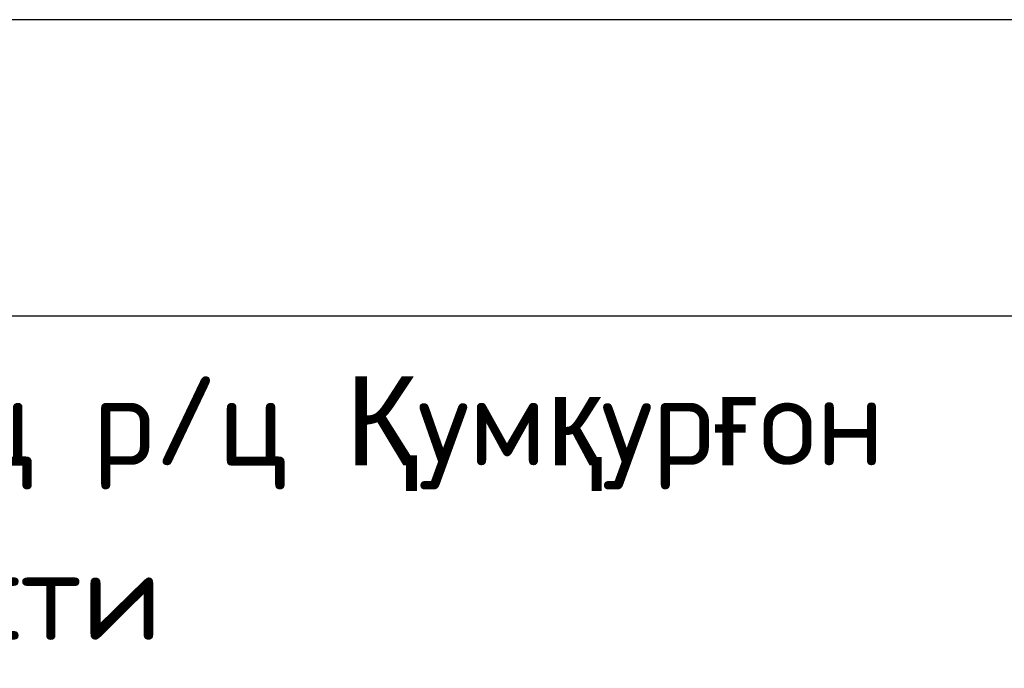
# Model space of a CAD drawing. Header units: inches. Extents: x -397 to 1532, y 9 to 603.
# Tile 6 of 29: x -33 to 1, y 48 to 69. Entities that reach past the tile are written whole.
import ezdxf

# ---------------------------------------------------------------- set-up
doc = ezdxf.new("R2010")
doc.units = ezdxf.units.IN
doc.header["$MEASUREMENT"] = 0
doc.layers.add('(002) Рамка', color=7, linetype='Continuous')
doc.styles.add('ISOCPEUR', font='isocpeui.ttf')

msp = doc.modelspace()

# ---------------------------------------------------------------- linework, layer by layer
at = {"color": 7}
for p, q in [((18.567, 69.377), (-166.433, 69.377)), ((18.567, 59.377), (-166.433, 59.377))]:
    msp.add_line(p, q, dxfattribs=at)

# ---------------------------------------------------------------- texts
at = {"layer": '(002) Рамка', "color": 0, "char_height": 3, "width": 117.72935, "attachment_point": 1, "style": 'ISOCPEUR'}
for s, insert in [('{\\fISOCPEUR|b0|i0|c204|p34;\\C7;Развитие систем канализац р/ц \\fArial|b0|i0|c204|p34;Қ\\fISOCPEUR|b0|i0|c204|p34;ум\\fArial|b0|i0|c204|p34;қ\\fISOCPEUR|b0|i0|c204|p34;ур\\fArial|b0|i0|c204|p34;ғ\\fISOCPEUR|b0|i0|c204|p34;он}', (-86.175, 57.35)), ('{\\fISOCPEUR|b0|i0|c204|p34;\\C7;Сурхандарьинской области}', (-78.225, 51.461))]:
    msp.add_mtext(s, dxfattribs=dict(at, insert=insert))

doc.saveas('drawing.dxf')
